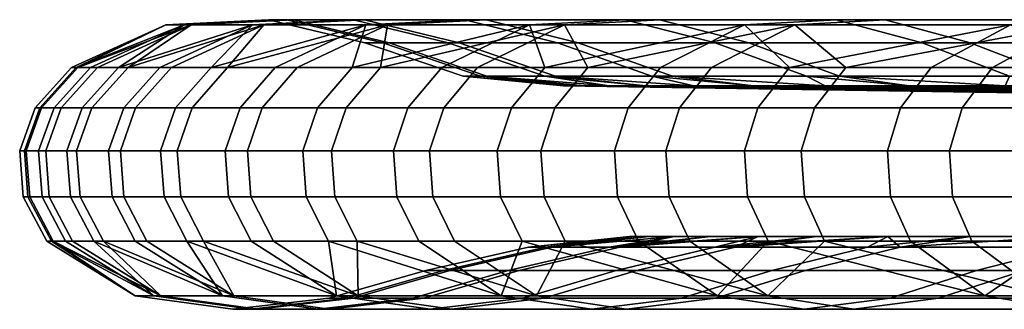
# Model space of a CAD drawing. Header units: millimetres. Extents: x -150 to 1521, y -120 to 0.
# Tile 1 of 256: x -149.98 to -122.96, y -111.42 to -103.48. Entities that reach past the tile are written whole.
import ezdxf

# ---------------------------------------------------------------- set-up
doc = ezdxf.new("R2010")
doc.units = ezdxf.units.MM
doc.layers.add('GLASS_1', color=7, linetype='Continuous', true_color=0xc80000)

msp = doc.modelspace()

# ---------------------------------------------------------------- meshes
at = {"layer": 'GLASS_1'}
mesh = msp.add_polyface(dxfattribs=at)
corners = [(-146.136, -104.788, -918.014), (-144.724, -104.788, -924.84), (-145.7, -105.89, -925.066), (-147.122, -105.89, -918.194), (-142.967, -104.788, -931.683), (-143.931, -105.89, -931.955), (-144.339, -107.074, -932.07), (-146.113, -107.074, -925.161), (-147.539, -107.074, -918.27), (-143.593, -103.619, -917.55), (-148.037, -104.788, -903.691), (-147.269, -104.788, -910.817), (-148.262, -105.89, -910.948), (-149.036, -105.89, -903.774), (-148.682, -107.074, -911.004), (-149.458, -107.074, -903.81), (-145.461, -103.619, -903.476), (-148.552, -104.788, -891.33), (-148.426, -104.788, -897.466), (-149.427, -105.89, -897.507), (-149.554, -105.89, -891.33), (-149.85, -107.074, -897.525), (-149.978, -107.074, -891.33), (-145.967, -103.619, -891.33), (-143.147, -103.475, -891.33), (-142.651, -103.475, -903.241), (-147.846, -104.788, -876.862), (-148.379, -104.788, -884.155), (-149.38, -105.89, -884.107), (-148.843, -105.89, -876.764), (-149.803, -107.074, -884.086), (-149.265, -107.074, -876.723), (-145.273, -103.619, -877.113), (-142.467, -103.475, -877.388), (-148.415, -107.074, -869.731), (-149.167, -108.33, -876.732), (-148.317, -108.33, -869.745), (-145.816, -104.788, -862.949), (-147.004, -104.788, -869.936), (-147.995, -105.89, -869.792), (-146.8, -105.89, -862.758), (-147.216, -107.074, -862.677), (-143.279, -103.619, -863.443), (-143.727, -107.074, -848.482), (-145.656, -107.074, -855.585), (-145.56, -108.33, -855.609), (-143.632, -108.33, -848.51), (-147.118, -108.33, -862.695), (-142.361, -104.788, -848.889), (-144.272, -104.788, -855.925), (-145.245, -105.89, -855.686), (-143.321, -105.89, -848.603)]
mesh.append_faces([[corners[k] for k in face] for face in [(0, 1, 2, 3), (1, 4, 5, 2), (2, 5, 6, 7), (3, 2, 7, 8), (1, 0, 9, 9), (10, 11, 12, 13), (11, 0, 3, 12), (12, 3, 8, 14), (13, 12, 14, 15), (11, 10, 16, 16), (9, 0, 11, 11), (16, 9, 11, 11), (17, 18, 19, 20), (18, 10, 13, 19), (19, 13, 15, 21), (20, 19, 21, 22), (18, 17, 23, 23), (16, 10, 18, 18), (23, 16, 18, 18), (24, 25, 16, 23), (26, 27, 28, 29), (27, 17, 20, 28), (28, 20, 22, 30), (29, 28, 30, 31), (27, 26, 32, 32), (23, 17, 27, 27), (32, 23, 27, 27), (33, 24, 23, 32), (34, 31, 35, 36), (37, 38, 39, 40), (38, 26, 29, 39), (39, 29, 31, 34), (40, 39, 34, 41), (38, 37, 42, 42), (32, 26, 38, 38), (42, 32, 38, 38), (43, 44, 45, 46), (44, 41, 47, 45), (48, 49, 50, 51), (49, 37, 40, 50), (50, 40, 41, 44), (51, 50, 44, 43), (42, 37, 49, 49)]])
mesh = msp.add_polyface(dxfattribs=at)
corners = [(-141.285, -111.05, -931.208), (-143.623, -109.554, -931.868), (-141.505, -109.554, -938.735), (-136.765, -111.05, -944.686), (-144.339, -107.074, -932.07), (-142.21, -107.074, -938.971), (-142.116, -108.33, -938.94), (-144.244, -108.33, -932.043), (-139.722, -107.074, -945.839), (-139.63, -108.33, -945.803), (-139.029, -109.554, -945.569), (-142.967, -104.788, -931.683), (-140.858, -104.788, -938.518), (-141.808, -105.89, -938.837), (-143.931, -105.89, -931.955), (-138.393, -104.788, -945.321), (-139.327, -105.89, -945.685), (-140.479, -103.619, -930.98), (-135.985, -103.619, -944.382), (-144.417, -111.05, -917.7), (-138.71, -111.418, -930.481), (-141.785, -111.418, -917.22), (-145.388, -109.554, -924.993), (-144.724, -104.788, -924.84), (-143.593, -103.619, -917.55), (-140.819, -103.475, -917.043), (-137.765, -103.475, -930.214), (-143.63, -111.418, -903.323), (-139.19, -111.112, -916.746), (-141, -111.112, -903.104), (-142.651, -103.475, -903.241), (-145.461, -103.619, -903.476), (-140.017, -104.106, -903.021), (-138.219, -104.106, -916.569), (-141.491, -111.112, -891.33), (-138.349, -110.352, -902.882), (-138.831, -110.352, -891.33), (-144.13, -111.418, -891.33), (-140.504, -104.106, -891.33), (-143.147, -103.475, -891.33), (-140.818, -111.112, -877.549), (-138.171, -110.352, -877.809), (-143.444, -111.418, -877.292), (-139.836, -104.106, -877.646), (-142.467, -103.475, -877.388), (-141.475, -111.418, -863.794), (-138.885, -111.112, -864.298), (-140.511, -103.475, -863.982), (-145.273, -103.619, -877.113), (-143.279, -103.619, -863.443), (-137.916, -104.106, -864.487), (-140.686, -111.05, -849.388), (-144.101, -111.05, -863.283), (-138.122, -111.418, -850.153), (-144.272, -104.788, -855.925), (-142.361, -104.788, -848.889), (-139.883, -103.619, -849.628), (-137.181, -103.475, -850.433), (-140.72, -109.554, -841.642), (-143.014, -109.554, -848.694), (-135.798, -111.05, -835.557), (-138.733, -107.074, -834.352), (-141.421, -107.074, -841.394), (-141.328, -108.33, -841.427), (-138.642, -108.33, -834.389), (-143.727, -107.074, -848.482), (-143.632, -108.33, -848.51), (-138.045, -109.554, -834.634), (-140.077, -104.788, -841.869), (-143.321, -105.89, -848.603), (-141.021, -105.89, -841.535), (-138.341, -105.89, -834.513)]
mesh.append_faces([[corners[k] for k in face] for face in [(0, 1, 2, 2), (3, 0, 2, 2), (4, 5, 6, 7), (5, 8, 9, 6), (6, 9, 10, 2), (7, 6, 2, 1), (11, 12, 13, 14), (12, 15, 16, 13), (13, 16, 8, 5), (14, 13, 5, 4), (12, 11, 17, 17), (17, 18, 12, 12), (19, 0, 20, 21), (22, 1, 0, 0), (17, 11, 23, 23), (24, 17, 23, 23), (25, 26, 17, 24), (27, 21, 28, 29), (30, 25, 24, 31), (32, 33, 25, 30), (34, 29, 35, 36), (37, 27, 29, 34), (38, 32, 30, 39), (40, 34, 36, 41), (42, 37, 34, 40), (43, 38, 39, 44), (45, 42, 40, 46), (47, 44, 48, 49), (50, 43, 44, 47), (51, 52, 45, 53), (54, 55, 56, 56), (56, 49, 54, 54), (57, 47, 49, 56), (58, 59, 51, 51), (51, 60, 58, 58), (61, 62, 63, 64), (62, 65, 66, 63), (63, 66, 59, 58), (64, 63, 58, 67), (68, 55, 69, 70), (70, 69, 65, 62), (71, 70, 62, 61), (56, 55, 68, 68)]])
mesh = msp.add_polyface(dxfattribs=at)
corners = [(-136.765, -111.05, -944.686), (-139.029, -109.554, -945.569), (-136.192, -109.554, -952.343), (-139.722, -107.074, -945.839), (-136.871, -107.074, -952.647), (-136.781, -108.33, -952.607), (-139.63, -108.33, -945.803), (-138.393, -104.788, -945.321), (-135.57, -104.788, -952.064), (-136.484, -105.89, -952.474), (-139.327, -105.89, -945.685), (-135.985, -103.619, -944.382), (-141.285, -111.05, -931.208), (-134.273, -111.418, -943.714), (-138.71, -111.418, -930.481), (-141.505, -109.554, -938.735), (-140.858, -104.788, -938.518), (-137.765, -103.475, -930.214), (-133.358, -103.475, -943.357), (-140.479, -103.619, -930.98), (-139.19, -111.112, -916.746), (-136.171, -111.112, -929.764), (-133.611, -110.352, -929.042), (-136.573, -110.352, -916.268), (-141.785, -111.418, -917.22), (-138.219, -104.106, -916.569), (-135.221, -104.106, -929.496), (-140.819, -103.475, -917.043), (-135.569, -105.02, -916.085), (-132.629, -105.02, -928.765), (-138.349, -110.352, -902.882), (-133.804, -109.713, -915.762), (-135.545, -109.713, -902.648), (-141, -111.112, -903.104), (-137.332, -105.02, -902.797), (-140.017, -104.106, -903.021), (-138.831, -110.352, -891.33), (-136.016, -109.713, -891.33), (-137.81, -105.02, -891.33), (-140.504, -104.106, -891.33), (-138.171, -110.352, -877.809), (-135.37, -109.713, -878.083), (-137.155, -105.02, -877.908), (-139.836, -104.106, -877.646), (-136.274, -110.352, -864.806), (-133.511, -109.713, -865.344), (-138.885, -111.112, -864.298), (-140.818, -111.112, -877.549), (-135.272, -105.02, -865.001), (-137.916, -104.106, -864.487), (-135.594, -111.112, -850.906), (-133.044, -110.352, -851.666), (-138.122, -111.418, -850.153), (-141.475, -111.418, -863.794), (-134.648, -104.106, -851.188), (-140.511, -103.475, -863.982), (-137.181, -103.475, -850.433), (-135.798, -111.05, -835.557), (-140.686, -111.05, -849.388), (-133.323, -111.418, -836.574), (-138.045, -109.554, -834.634), (-140.72, -109.554, -841.642), (-137.414, -104.788, -834.893), (-140.077, -104.788, -841.869), (-141.021, -105.89, -841.535), (-138.341, -105.89, -834.513), (-135.023, -103.619, -835.875), (-139.883, -103.619, -849.628), (-132.415, -103.475, -836.947), (-135.006, -109.554, -827.735), (-135.679, -107.074, -827.418), (-138.733, -107.074, -834.352), (-138.642, -108.33, -834.389), (-135.589, -108.33, -827.46), (-134.389, -104.788, -828.025), (-135.295, -105.89, -827.598), (-134.919, -105.286, -897.351), (-134.507, -105.286, -903.465), (-135.053, -105.286, -891.33), (-134.919, -105.286, -885.309), (-134.507, -105.286, -879.195)]
mesh.append_faces([[corners[k] for k in face] for face in [(0, 1, 2, 2), (3, 4, 5, 6), (6, 5, 2, 1), (7, 8, 9, 10), (10, 9, 4, 3), (8, 7, 11, 11), (12, 0, 13, 14), (15, 1, 0, 0), (11, 7, 16, 16), (17, 18, 11, 19), (20, 21, 22, 23), (24, 14, 21, 20), (25, 26, 17, 27), (28, 29, 26, 25), (30, 23, 31, 32), (33, 20, 23, 30), (34, 28, 25, 35), (36, 30, 32, 37), (38, 34, 35, 39), (40, 36, 37, 41), (42, 38, 39, 43), (44, 40, 41, 45), (46, 47, 40, 44), (48, 42, 43, 49), (50, 46, 44, 51), (52, 53, 46, 50), (54, 49, 55, 56), (57, 58, 52, 59), (57, 60, 61, 61), (62, 63, 64, 65), (63, 62, 66, 66), (66, 67, 63, 63), (68, 56, 67, 66), (69, 60, 57, 57), (70, 71, 72, 73), (73, 72, 60, 69), (74, 62, 65, 75), (75, 65, 71, 70), (66, 62, 74, 74), (34, 76, 77, 77), (34, 38, 78, 76), (79, 78, 38, 38), (38, 42, 80, 79)]])
mesh = msp.add_polyface(dxfattribs=at)
corners = [(-119.408, -105.498, -913.134), (-131.48, -105.286, -922.19), (-132.798, -105.286, -915.905), (-133.804, -105.286, -909.656), (-120.961, -105.498, -901.43), (-134.507, -105.286, -903.465), (-134.919, -105.286, -897.351), (-121.382, -105.498, -891.33), (-135.053, -105.286, -891.33), (-134.919, -105.286, -885.309), (-120.805, -105.498, -879.508), (-134.507, -105.286, -879.195), (-133.804, -105.286, -873.004), (-119.146, -105.498, -868.14), (-132.798, -105.286, -866.755), (-131.48, -105.286, -860.47), (-132.388, -104.788, -958.72), (-128.85, -104.788, -965.26), (-129.719, -105.89, -965.758), (-133.281, -105.89, -959.174), (-130.086, -107.074, -965.969), (-133.658, -107.074, -959.366), (-130.084, -103.619, -957.547), (-135.57, -104.788, -952.064), (-136.484, -105.89, -952.474), (-136.871, -107.074, -952.647), (-135.985, -103.619, -944.382), (-133.358, -103.475, -943.357), (-127.571, -103.475, -956.268), (-130.896, -104.106, -942.396), (-125.215, -104.106, -955.069), (-135.221, -104.106, -929.496), (-137.765, -103.475, -930.214), (-132.629, -105.02, -928.765), (-128.386, -105.02, -941.417), (-132.066, -105.02, -851.958), (-135.272, -105.02, -865.001), (-137.916, -104.106, -864.487), (-134.648, -104.106, -851.188), (-129.97, -104.106, -837.951), (-137.181, -103.475, -850.433), (-132.415, -103.475, -836.947), (-127.478, -105.02, -838.974), (-130.989, -104.788, -821.26), (-134.389, -104.788, -828.025), (-135.295, -105.89, -827.598), (-131.872, -105.89, -820.787), (-135.679, -107.074, -827.418), (-132.246, -107.074, -820.588), (-128.709, -103.619, -822.479), (-135.023, -103.619, -835.875), (-126.223, -103.475, -823.81), (-128.529, -107.074, -814.04), (-132.159, -108.33, -820.634), (-128.444, -108.33, -814.091), (-127.307, -104.788, -814.775), (-128.166, -105.89, -814.259), (-129.84, -105.286, -928.491), (-127.872, -105.286, -934.783), (-135.569, -105.02, -916.085), (-132.798, -105.286, -915.905), (-131.48, -105.286, -922.19), (-137.332, -105.02, -902.797), (-134.507, -105.286, -903.465), (-133.804, -105.286, -909.656), (-137.155, -105.02, -877.908), (-132.798, -105.286, -866.755), (-133.804, -105.286, -873.004), (-129.84, -105.286, -854.169), (-131.48, -105.286, -860.47), (-134.507, -105.286, -879.195), (-127.872, -105.286, -847.877)]
mesh.append_faces([[corners[k] for k in face] for face in [(0, 1, 2, 2), (0, 2, 3, 3), (4, 5, 6, 6), (7, 8, 9, 9), (7, 6, 8, 8), (4, 3, 5, 5), (10, 11, 12, 12), (13, 12, 14, 14), (13, 14, 15, 15), (10, 9, 11, 11), (16, 17, 18, 19), (19, 18, 20, 21), (17, 16, 22, 22), (23, 16, 19, 24), (24, 19, 21, 25), (22, 16, 23, 23), (26, 22, 23, 23), (27, 28, 22, 26), (29, 30, 28, 27), (31, 29, 27, 32), (33, 34, 29, 31), (35, 36, 37, 38), (39, 38, 40, 41), (42, 35, 38, 39), (43, 44, 45, 46), (46, 45, 47, 48), (44, 43, 49, 49), (49, 50, 44, 44), (51, 41, 50, 49), (52, 48, 53, 54), (55, 43, 46, 56), (56, 46, 48, 52), (49, 43, 55, 55), (34, 33, 57, 58), (33, 59, 60, 61), (59, 62, 63, 64), (33, 61, 57, 57), (64, 60, 59, 59), (65, 36, 66, 67), (36, 35, 68, 69), (65, 67, 70, 70), (35, 71, 68, 68), (69, 66, 36, 36)]])
mesh = msp.add_polyface(dxfattribs=at)
corners = [(-127.872, -105.286, -934.783), (-113.081, -105.498, -935.446), (-125.571, -105.286, -941.042), (-122.935, -105.286, -947.243), (-116.818, -105.498, -924.302), (-129.84, -105.286, -928.491), (-116.323, -105.498, -856.651), (-131.48, -105.286, -860.47), (-129.84, -105.286, -854.169), (-112.281, -105.498, -845.216), (-127.872, -105.286, -847.877), (-125.571, -105.286, -841.618), (-122.935, -105.286, -835.417), (-119.408, -105.498, -913.134), (-131.48, -105.286, -922.19), (-120.961, -105.498, -901.43), (-133.804, -105.286, -909.656), (-120.805, -105.498, -879.508), (-121.382, -105.498, -891.33), (-134.919, -105.286, -885.309), (-119.146, -105.498, -868.14), (-133.804, -105.286, -873.004), (-134.919, -105.286, -897.351), (-124.962, -104.788, -971.656), (-120.733, -104.788, -977.882), (-121.548, -105.89, -978.466), (-125.805, -105.89, -972.198), (-121.892, -107.074, -978.713), (-126.161, -107.074, -972.427), (-122.787, -103.619, -970.258), (-128.85, -104.788, -965.26), (-129.719, -105.89, -965.758), (-130.086, -107.074, -965.969), (-130.084, -103.619, -957.547), (-127.571, -103.475, -956.268), (-120.415, -103.475, -968.734), (-125.215, -104.106, -955.069), (-118.192, -104.106, -967.305), (-122.814, -105.02, -953.846), (-115.926, -105.02, -965.848), (-128.386, -105.02, -941.417), (-130.896, -104.106, -942.396), (-123.892, -104.106, -825.056), (-129.97, -104.106, -837.951), (-132.415, -103.475, -836.947), (-126.223, -103.475, -823.81), (-121.517, -105.02, -826.327), (-127.478, -105.02, -838.974), (-123.28, -104.788, -808.445), (-127.307, -104.788, -814.775), (-128.166, -105.89, -814.259), (-124.111, -105.89, -807.886), (-128.529, -107.074, -814.04), (-124.463, -107.074, -807.649), (-121.134, -103.619, -809.887), (-128.709, -103.619, -822.479), (-118.794, -103.475, -811.461), (-116.601, -104.106, -812.935), (-120.056, -107.074, -801.442), (-124.381, -108.33, -807.704), (-119.977, -108.33, -801.501), (-118.915, -104.788, -802.296), (-119.717, -105.89, -801.696), (-125.571, -105.286, -941.042), (-122.935, -105.286, -947.243), (-127.872, -105.286, -934.783), (-119.966, -105.286, -953.359), (-132.066, -105.02, -851.958), (-125.571, -105.286, -841.618), (-127.872, -105.286, -847.877), (-119.966, -105.286, -829.301), (-122.935, -105.286, -835.417)]
mesh.append_faces([[corners[k] for k in face] for face in [(0, 1, 2, 2), (2, 1, 3, 3), (4, 1, 0, 5), (6, 7, 8, 8), (9, 10, 11, 11), (6, 8, 10, 10), (9, 11, 12, 12), (13, 4, 14, 14), (15, 13, 16, 16), (17, 18, 19, 19), (6, 20, 7, 7), (17, 21, 20, 20), (15, 22, 18, 18), (5, 14, 4, 4), (23, 24, 25, 26), (26, 25, 27, 28), (24, 23, 29, 29), (30, 23, 26, 31), (31, 26, 28, 32), (29, 23, 30, 30), (33, 29, 30, 30), (34, 35, 29, 33), (36, 37, 35, 34), (38, 39, 37, 36), (40, 38, 36, 41), (42, 43, 44, 45), (46, 47, 43, 42), (48, 49, 50, 51), (51, 50, 52, 53), (49, 48, 54, 54), (54, 55, 49, 49), (56, 45, 55, 54), (57, 42, 45, 56), (58, 53, 59, 60), (61, 48, 51, 62), (62, 51, 53, 58), (54, 48, 61, 61), (38, 40, 63, 64), (40, 65, 63, 63), (64, 66, 38, 38), (67, 47, 68, 69), (47, 46, 70, 71), (47, 71, 68, 68)]])
mesh = msp.add_polyface(dxfattribs=at)
corners = [(-122.935, -105.286, -947.243), (-108.174, -105.498, -946.394), (-119.966, -105.286, -953.359), (-116.665, -105.286, -959.364), (-113.081, -105.498, -935.446), (-107.031, -105.498, -834.076), (-122.935, -105.286, -835.417), (-119.966, -105.286, -829.301), (-112.281, -105.498, -845.216), (-116.323, -105.498, -856.651), (-127.872, -105.286, -847.877), (-121.241, -111.418, -969.265), (-112.716, -111.418, -981.154), (-110.653, -111.112, -979.51), (-119.022, -111.112, -967.838), (-123.492, -111.05, -970.711), (-114.808, -111.05, -982.821), (-121.288, -109.554, -978.279), (-116.709, -109.554, -984.335), (-121.892, -107.074, -978.713), (-117.29, -107.074, -984.799), (-117.213, -108.33, -984.737), (-121.812, -108.33, -978.655), (-120.733, -104.788, -977.882), (-116.175, -104.788, -983.91), (-116.959, -105.89, -984.535), (-121.548, -105.89, -978.466), (-114.154, -103.619, -982.299), (-122.787, -103.619, -970.258), (-120.415, -103.475, -968.734), (-111.948, -103.475, -980.542), (-123.724, -110.352, -954.309), (-116.784, -110.352, -966.4), (-114.417, -109.713, -964.878), (-121.216, -109.713, -953.033), (-115.212, -110.352, -813.869), (-122.417, -110.352, -825.846), (-119.935, -109.713, -827.173), (-112.876, -109.713, -815.439), (-117.419, -111.112, -812.385), (-124.762, -111.112, -824.591), (-114.365, -105.02, -814.438), (-121.517, -105.02, -826.327), (-123.892, -104.106, -825.056), (-116.601, -104.106, -812.935), (-112.883, -111.05, -797.473), (-121.829, -111.05, -809.42), (-119.609, -111.418, -810.912), (-110.826, -111.418, -799.184), (-114.751, -109.554, -795.92), (-119.461, -109.554, -801.887), (-115.323, -107.074, -795.444), (-120.056, -107.074, -801.442), (-119.977, -108.33, -801.501), (-115.247, -108.33, -795.508), (-114.227, -104.788, -796.356), (-118.915, -104.788, -802.296), (-119.717, -105.89, -801.696), (-114.997, -105.89, -795.715), (-112.239, -103.619, -798.009), (-121.134, -103.619, -809.887), (-110.071, -103.475, -799.812), (-118.794, -103.475, -811.461), (-115.1, -109.419, -958.452), (-118.356, -109.419, -952.527), (-121.286, -109.419, -836.167), (-118.356, -109.419, -830.133), (-115.1, -109.419, -824.208), (-115.926, -105.02, -965.848), (-122.814, -105.02, -953.846), (-119.966, -105.286, -953.359), (-116.665, -105.286, -959.364), (-113.039, -105.286, -817.428), (-116.665, -105.286, -823.296), (-119.966, -105.286, -829.301), (-111.293, -109.419, -934.749), (-113.275, -109.419, -929.278), (-126.157, -109.419, -934.2), (-123.887, -109.419, -940.376), (-109.022, -109.419, -940.171), (-121.286, -109.419, -946.493), (-126.157, -109.419, -848.46), (-128.098, -109.419, -854.667), (-114.483, -109.419, -857.2), (-112.646, -109.419, -851.555), (-110.506, -109.419, -845.945), (-123.887, -109.419, -842.284), (-108.072, -109.419, -840.422), (-121.286, -109.419, -836.167)]
mesh.append_faces([[corners[k] for k in face] for face in [(0, 1, 2, 2), (2, 1, 3, 3), (4, 1, 0, 0), (5, 6, 7, 7), (5, 8, 6, 6), (9, 10, 8, 8), (11, 12, 13, 14), (15, 16, 12, 11), (17, 18, 16, 16), (16, 15, 17, 17), (19, 20, 21, 22), (22, 21, 18, 17), (23, 24, 25, 26), (26, 25, 20, 19), (27, 24, 23, 23), (28, 27, 23, 23), (29, 30, 27, 28), (31, 32, 33, 34), (35, 36, 37, 38), (39, 40, 36, 35), (41, 42, 43, 44), (45, 46, 47, 48), (45, 49, 50, 50), (46, 45, 50, 50), (51, 52, 53, 54), (54, 53, 50, 49), (55, 56, 57, 58), (58, 57, 52, 51), (59, 60, 56, 56), (61, 62, 60, 59), (34, 63, 64, 64), (34, 33, 63, 63), (37, 65, 66, 66), (37, 66, 67, 67), (37, 67, 38, 38), (68, 69, 70, 71), (42, 41, 72, 73), (73, 74, 42, 42), (75, 76, 77, 78), (79, 75, 78, 80), (81, 82, 83, 84), (84, 85, 86, 81), (85, 87, 88, 86)]])
mesh = msp.add_polyface(dxfattribs=at)
corners = [(-144.417, -111.05, -917.7), (-146.807, -109.554, -918.137), (-145.388, -109.554, -924.993), (-141.285, -111.05, -931.208), (-147.539, -107.074, -918.27), (-146.113, -107.074, -925.161), (-146.016, -108.33, -925.139), (-147.441, -108.33, -918.253), (-144.339, -107.074, -932.07), (-144.244, -108.33, -932.043), (-143.623, -109.554, -931.868), (-146.296, -111.05, -903.546), (-141.785, -111.418, -917.22), (-143.63, -111.418, -903.323), (-147.945, -109.554, -910.906), (-148.717, -109.554, -903.748), (-149.458, -107.074, -903.81), (-148.682, -107.074, -911.004), (-148.584, -108.33, -910.991), (-149.359, -108.33, -903.802), (-146.805, -111.05, -891.33), (-144.13, -111.418, -891.33), (-149.107, -109.554, -897.494), (-149.234, -109.554, -891.33), (-149.978, -107.074, -891.33), (-149.85, -107.074, -897.525), (-149.751, -108.33, -897.52), (-149.879, -108.33, -891.33), (-146.107, -111.05, -877.032), (-143.444, -111.418, -877.292), (-149.06, -109.554, -884.122), (-148.525, -109.554, -876.795), (-149.265, -107.074, -876.723), (-149.803, -107.074, -884.086), (-149.704, -108.33, -884.091), (-149.167, -108.33, -876.732), (-144.101, -111.05, -863.283), (-141.475, -111.418, -863.794), (-147.679, -109.554, -869.838), (-146.486, -109.554, -862.819), (-147.216, -107.074, -862.677), (-148.415, -107.074, -869.731), (-148.317, -108.33, -869.745), (-147.118, -108.33, -862.695), (-144.934, -109.554, -855.762), (-140.686, -111.05, -849.388), (-143.014, -109.554, -848.694), (-145.56, -108.33, -855.609), (-143.632, -108.33, -848.51)]
mesh.append_faces([[corners[k] for k in face] for face in [(0, 1, 2, 2), (3, 0, 2, 2), (4, 5, 6, 7), (5, 8, 9, 6), (6, 9, 10, 2), (7, 6, 2, 1), (11, 0, 12, 13), (14, 1, 0, 0), (11, 15, 14, 14), (0, 11, 14, 14), (16, 17, 18, 19), (17, 4, 7, 18), (18, 7, 1, 14), (19, 18, 14, 15), (20, 11, 13, 21), (22, 15, 11, 11), (20, 23, 22, 22), (11, 20, 22, 22), (24, 25, 26, 27), (25, 16, 19, 26), (26, 19, 15, 22), (27, 26, 22, 23), (28, 20, 21, 29), (30, 23, 20, 20), (28, 31, 30, 30), (20, 28, 30, 30), (32, 33, 34, 35), (33, 24, 27, 34), (34, 27, 23, 30), (35, 34, 30, 31), (36, 28, 29, 37), (38, 31, 28, 28), (36, 39, 38, 38), (28, 36, 38, 38), (40, 41, 42, 43), (42, 35, 31, 38), (43, 42, 38, 39), (44, 39, 36, 36), (45, 46, 44, 44), (36, 45, 44, 44), (47, 43, 39, 44), (48, 47, 44, 46)]])
mesh = msp.add_polyface(dxfattribs=at)
corners = [(-130.83, -111.05, -957.927), (-132.995, -109.554, -959.029), (-129.441, -109.554, -965.599), (-123.492, -111.05, -970.711), (-133.658, -107.074, -959.366), (-130.086, -107.074, -965.969), (-130.001, -108.33, -965.92), (-133.57, -108.33, -959.321), (-134.273, -111.418, -943.714), (-128.446, -111.418, -956.713), (-126.094, -111.112, -955.516), (-131.815, -111.112, -942.755), (-136.765, -111.05, -944.686), (-136.192, -109.554, -952.343), (-136.871, -107.074, -952.647), (-136.781, -108.33, -952.607), (-133.611, -110.352, -929.042), (-129.337, -110.352, -941.788), (-126.715, -109.713, -940.765), (-130.902, -109.713, -928.277), (-136.171, -111.112, -929.764), (-138.71, -111.418, -930.481), (-136.573, -110.352, -916.268), (-133.804, -109.713, -915.762), (-133.044, -110.352, -851.666), (-136.274, -110.352, -864.806), (-133.511, -109.713, -865.344), (-130.347, -109.713, -852.471), (-128.422, -110.352, -838.587), (-125.818, -109.713, -839.656), (-130.882, -111.112, -837.576), (-135.594, -111.112, -850.906), (-133.323, -111.418, -836.574), (-138.122, -111.418, -850.153), (-127.089, -111.418, -823.346), (-124.762, -111.112, -824.591), (-129.448, -111.05, -822.084), (-135.798, -111.05, -835.557), (-131.59, -109.554, -820.938), (-135.006, -109.554, -827.735), (-132.246, -107.074, -820.588), (-135.679, -107.074, -827.418), (-135.589, -108.33, -827.46), (-132.159, -108.33, -820.634), (-127.892, -109.554, -814.424), (-128.444, -108.33, -814.091), (-126.157, -109.419, -934.2), (-128.098, -109.419, -927.992), (-129.716, -109.419, -921.776), (-131.017, -109.419, -915.575), (-132.009, -109.419, -909.41), (-135.545, -109.713, -902.648), (-132.703, -109.419, -903.302), (-133.109, -109.419, -897.27), (-136.016, -109.713, -891.33), (-133.242, -109.419, -891.33), (-133.109, -109.419, -885.39), (-135.37, -109.713, -878.083), (-132.703, -109.419, -879.358), (-132.009, -109.419, -873.25), (-131.017, -109.419, -867.085), (-129.716, -109.419, -860.884), (-128.098, -109.419, -854.667)]
mesh.append_faces([[corners[k] for k in face] for face in [(0, 1, 2, 2), (3, 0, 2, 2), (4, 5, 6, 7), (7, 6, 2, 1), (8, 9, 10, 11), (12, 0, 9, 8), (13, 1, 0, 0), (0, 12, 13, 13), (14, 4, 7, 15), (15, 7, 1, 13), (16, 17, 18, 19), (20, 11, 17, 16), (21, 8, 11, 20), (22, 16, 19, 23), (24, 25, 26, 27), (28, 24, 27, 29), (30, 31, 24, 28), (32, 33, 31, 30), (34, 32, 30, 35), (36, 37, 32, 34), (36, 38, 39, 39), (37, 36, 39, 39), (40, 41, 42, 43), (43, 42, 39, 38), (44, 38, 36, 36), (45, 43, 38, 44), (19, 46, 47, 47), (23, 48, 49, 49), (23, 49, 50, 50), (19, 47, 48, 48), (23, 19, 48, 48), (51, 52, 53, 53), (54, 51, 53, 55), (51, 23, 50, 52), (54, 55, 56, 56), (57, 56, 58, 58), (26, 59, 60, 60), (26, 60, 61, 61), (57, 58, 59, 59), (27, 61, 62, 62), (57, 54, 56, 56), (26, 57, 59, 59), (26, 61, 27, 27)]])
mesh = msp.add_polyface(dxfattribs=at)
corners = [(-123.492, -111.05, -970.711), (-125.536, -109.554, -972.025), (-121.288, -109.554, -978.279), (-126.161, -107.074, -972.427), (-121.892, -107.074, -978.713), (-121.812, -108.33, -978.655), (-126.078, -108.33, -972.374), (-126.094, -111.112, -955.516), (-119.022, -111.112, -967.838), (-116.784, -110.352, -966.4), (-123.724, -110.352, -954.309), (-128.446, -111.418, -956.713), (-121.241, -111.418, -969.265), (-130.83, -111.05, -957.927), (-129.441, -109.554, -965.599), (-130.086, -107.074, -965.969), (-130.001, -108.33, -965.92), (-129.337, -110.352, -941.788), (-121.216, -109.713, -953.033), (-126.715, -109.713, -940.765), (-131.815, -111.112, -942.755), (-122.417, -110.352, -825.846), (-128.422, -110.352, -838.587), (-125.818, -109.713, -839.656), (-119.935, -109.713, -827.173), (-124.762, -111.112, -824.591), (-130.882, -111.112, -837.576), (-119.609, -111.418, -810.912), (-127.089, -111.418, -823.346), (-117.419, -111.112, -812.385), (-121.829, -111.05, -809.42), (-129.448, -111.05, -822.084), (-123.846, -109.554, -808.064), (-127.892, -109.554, -814.424), (-124.463, -107.074, -807.649), (-128.529, -107.074, -814.04), (-128.444, -108.33, -814.091), (-124.381, -108.33, -807.704), (-119.461, -109.554, -801.887), (-119.977, -108.33, -801.501), (-118.356, -109.419, -952.527), (-121.286, -109.419, -946.493), (-123.887, -109.419, -940.376), (-126.157, -109.419, -934.2), (-130.902, -109.713, -928.277), (-130.347, -109.713, -852.471), (-128.098, -109.419, -854.667), (-126.157, -109.419, -848.46), (-123.887, -109.419, -842.284), (-121.286, -109.419, -836.167), (-114.971, -109.419, -923.781), (-116.383, -109.419, -918.278), (-129.716, -109.419, -921.776), (-128.098, -109.419, -927.992), (-117.519, -109.419, -912.789), (-131.017, -109.419, -915.575), (-113.275, -109.419, -929.278), (-126.157, -109.419, -934.2), (-118.43, -109.419, -907.001), (-119.048, -109.419, -901.271), (-132.703, -109.419, -903.302), (-132.009, -109.419, -909.41), (-119.36, -109.419, -896.264), (-119.462, -109.419, -891.33), (-133.242, -109.419, -891.33), (-133.109, -109.419, -897.27), (-119.323, -109.419, -885.56), (-118.894, -109.419, -879.695), (-132.703, -109.419, -879.358), (-133.109, -109.419, -885.39), (-118.217, -109.419, -874.125), (-117.262, -109.419, -868.507), (-131.017, -109.419, -867.085), (-132.009, -109.419, -873.25), (-116.02, -109.419, -862.858), (-129.716, -109.419, -860.884), (-128.098, -109.419, -854.667), (-114.483, -109.419, -857.2)]
mesh.append_faces([[corners[k] for k in face] for face in [(0, 1, 2, 2), (3, 4, 5, 6), (6, 5, 2, 1), (7, 8, 9, 10), (11, 12, 8, 7), (13, 0, 12, 11), (14, 1, 0, 0), (15, 3, 6, 16), (16, 6, 1, 14), (17, 10, 18, 19), (20, 7, 10, 17), (21, 22, 23, 24), (25, 26, 22, 21), (27, 28, 25, 29), (30, 31, 28, 27), (30, 32, 33, 33), (31, 30, 33, 33), (34, 35, 36, 37), (37, 36, 33, 32), (38, 32, 30, 30), (39, 37, 32, 38), (18, 40, 41, 41), (19, 42, 43, 43), (44, 19, 43, 43), (19, 18, 41, 42), (45, 46, 47, 47), (23, 47, 48, 48), (23, 48, 49, 49), (23, 45, 47, 47), (24, 23, 49, 49), (50, 51, 52, 53), (51, 54, 55, 52), (56, 50, 53, 57), (58, 59, 60, 61), (62, 63, 64, 65), (59, 62, 65, 60), (66, 67, 68, 69), (70, 71, 72, 73), (71, 74, 75, 72), (67, 70, 73, 68), (63, 66, 69, 64), (54, 58, 61, 55), (76, 75, 74, 77)]])

doc.saveas('drawing.dxf')
